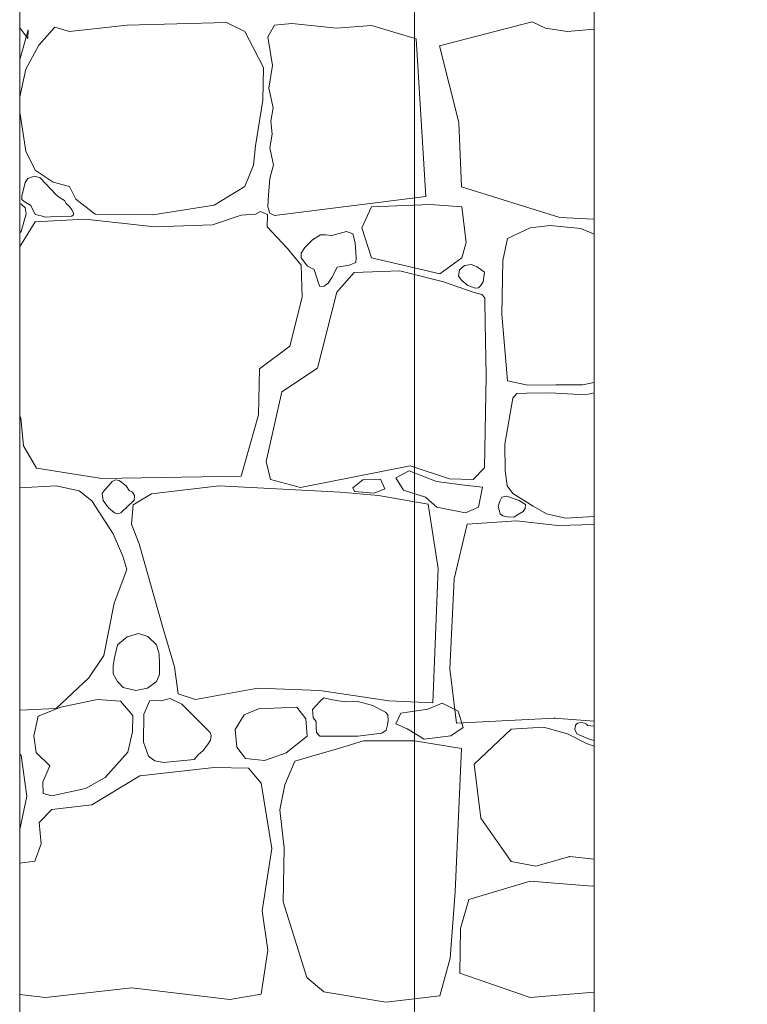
# Model space of a CAD drawing. Header units: millimetres. Extents: x -573548 to 674770, y -184010 to -47794.
# Tile 147 of 181: x 112797 to 113894, y -103995 to -102510. Entities that reach past the tile are written whole.
import ezdxf
from ezdxf.enums import TextEntityAlignment as Align

# ---------------------------------------------------------------- set-up
doc = ezdxf.new("R2010")
doc.units = ezdxf.units.MM
for name, color, linetype, lineweight in [('A.02 RZUT PIWNICY_is$0$_HATCH_Nr_pióra__18', 8, 'Continuous', 9), ('A.02 RZUT PIWNICY_is$0$Structural - Bearing_Nr_pióra__21', 8, 'Continuous', 9), ('A.02 RZUT PIWNICY_is$0$Structural - Grid', 8, 'Continuous', 9), ('A.02 RZUT PIWNICY_is$0$Structural - Grid_Nr_pióra__17', 8, 'Continuous', 9)]:
    doc.layers.add(name, color=color, linetype=linetype, lineweight=lineweight)
doc.styles.add('A.02 RZUT PIWNICY_is$0$STYL_AUTOMATYCZNY_1', font='arial.ttf')

# ---------------------------------------------------------------- blocks, each defined once
blk = doc.blocks.new('*X106')
at = {"layer": 'A.02 RZUT PIWNICY_is$0$_HATCH_Nr_pióra__18'}
for p, q in [((113379.6, -102537.8), (113367.3, -102522)), ((113368.9, -102564.6), (113380, -102524.6)), ((113380, -102524.6), (113379.6, -102537.8)), ((113420, -102520.9), (113396.1, -102548.1)), ((113442.3, -102527.1), (113420, -102520.9)), ((113529.4, -102517.6), (113442.3, -102527.1)), ((113678.9, -102513.9), (113529.4, -102517.6)), ((113706.5, -102527.1), (113678.9, -102513.9)), ((113751.5, -102518), (113741.5, -102535.5)), ((113777.5, -102515.4), (113751.5, -102518)), ((113844.8, -102522.5), (113777.5, -102515.4)), ((113897.7, -102518.4), (113844.8, -102522.5)), ((113965.2, -102538.6), (113897.7, -102518.4)), ((114000, -102549.1), (114139.9, -102512.6)), ((114139.9, -102512.6), (114160.1, -102522.1)), ((114160.1, -102522.1), (114193.4, -102527.1)), ((114193.4, -102527.1), (114233.3, -102523.9)), ((113735, -102581.6), (113706.5, -102527.1)), ((113741.5, -102535.5), (113748.2, -102578.9)), ((113979.6, -102776.4), (113965.2, -102538.6)), ((113396.1, -102548.1), (113376.3, -102584)), ((114029.5, -102664.8), (114000, -102549.1)), ((113367.3, -102569.6), (113368.9, -102564.6)), ((113376.3, -102584), (113367.3, -102625.9)), ((113733.8, -102631.1), (113735, -102581.6)), ((113748.2, -102578.9), (113742.7, -102613.1)), ((113742.7, -102613.1), (113749.4, -102642.3)), ((113723, -102700), (113733.8, -102631.1)), ((113749.4, -102642.3), (113746.1, -102662.5)), ((113367.3, -102648.9), (113376.7, -102707.9)), ((113746.1, -102662.5), (113748, -102682.3)), ((114033.3, -102761.5), (114029.5, -102664.8)), ((113748, -102682.3), (113744.4, -102703)), ((113719.7, -102728.9), (113723, -102700)), ((113744.4, -102703), (113750, -102728.4)), ((113376.7, -102707.9), (113390.7, -102736.8)), ((113706.5, -102761.1), (113719.7, -102728.9)), ((113750, -102728.4), (113744.2, -102749)), ((113389.4, -102745.6), (113379.3, -102749.2)), ((113398.1, -102748.3), (113389.4, -102745.6)), ((113390.7, -102736.8), (113417.6, -102754.5)), ((113375.6, -102755.4), (113370.4, -102776)), ((113379.3, -102749.2), (113375.6, -102755.4)), ((113422.4, -102773.8), (113398.1, -102748.3)), ((113417.6, -102754.5), (113442.3, -102761.1)), ((113442.3, -102761.1), (113451.8, -102780.5)), ((113660.3, -102789.6), (113706.5, -102761.1)), ((113744.2, -102749), (113742.4, -102774.3)), ((114181.6, -102808.1), (114033.3, -102761.5)), ((113370.4, -102776), (113370.7, -102781)), ((113427.5, -102777.6), (113422.4, -102773.8)), ((113434.7, -102782.2), (113427.5, -102777.6)), ((113742.4, -102774.3), (113741.5, -102792)), ((113751.5, -102804.9), (113979.6, -102776.4)), ((113369.3, -102788), (113367.3, -102787.6)), ((113375.3, -102793.6), (113369.3, -102788)), ((113370.7, -102781), (113373.9, -102783.9)), ((113373.9, -102783.9), (113384, -102790)), ((113384, -102790), (113390.5, -102803.4)), ((113437.2, -102786.8), (113434.7, -102782.2)), ((113442.4, -102791.2), (113437.2, -102786.8)), ((113446.1, -102796.5), (113442.4, -102791.2)), ((113451.8, -102780.5), (113481.1, -102803.2)), ((113567.8, -102804.1), (113660.3, -102789.6)), ((113741.5, -102792), (113744.4, -102801.3)), ((113897.7, -102792), (113883.3, -102823.6)), ((113986.6, -102788.6), (113897.7, -102792)), ((114033.9, -102792), (113986.6, -102788.6)), ((114040.6, -102845.6), (114033.9, -102792)), ((113369.3, -102829.2), (113376.8, -102802.6)), ((113376.8, -102802.6), (113375.3, -102793.6)), ((113390.5, -102803.4), (113399.8, -102805.3)), ((113399.8, -102805.3), (113405.4, -102807.6)), ((113405.4, -102807.6), (113413.6, -102807.1)), ((113413.6, -102807.1), (113445.9, -102806.2)), ((113445.9, -102806.2), (113448.3, -102804.2)), ((113448.2, -102801), (113446.1, -102796.5)), ((113448.3, -102804.2), (113448.2, -102801)), ((113481.1, -102803.2), (113567.8, -102804.1)), ((113701.2, -102804.5), (113657.8, -102819.3)), ((113722.9, -102803), (113701.2, -102804.5)), ((113730.3, -102799.2), (113722.9, -102803)), ((113740.9, -102803.7), (113730.3, -102799.2)), ((113740.4, -102822.2), (113740.9, -102803.7)), ((113744.4, -102801.3), (113751.5, -102804.9)), ((113390.7, -102814.4), (113369.3, -102848.7)), ((113465.9, -102810.3), (113390.7, -102814.4)), ((113570.7, -102822.2), (113465.9, -102810.3)), ((113657.8, -102819.3), (113570.7, -102822.2)), ((113770.9, -102854.8), (113740.4, -102822.2)), ((114167.1, -102820.2), (114136.7, -102823.7)), ((114213.4, -102824.7), (114167.1, -102820.2)), ((114233.3, -102810.7), (114181.6, -102808.1)), ((113367.3, -102831.2), (113369.3, -102829.2)), ((113820.6, -102834.3), (113808.5, -102841.9)), ((113828.4, -102834.2), (113820.6, -102834.3)), ((113837.8, -102835), (113828.4, -102834.2)), ((113860.2, -102829.2), (113837.8, -102835)), ((113869.5, -102832.4), (113860.2, -102829.2)), ((113873.2, -102846.3), (113869.5, -102832.4)), ((113883.3, -102823.6), (113897.7, -102868.7)), ((114136.7, -102823.7), (114102.8, -102839.6)), ((114233.3, -102833), (114213.4, -102824.7)), ((113369.3, -102848.7), (113367.3, -102852.1)), ((113808.5, -102841.9), (113797.3, -102853.1)), ((113874.7, -102869), (113873.2, -102846.3)), ((114033.9, -102868.7), (114040.6, -102845.6)), ((114102.8, -102839.6), (114095.6, -102873.1)), ((113791.6, -102880), (113770.9, -102854.8)), ((113797.3, -102853.1), (113791.5, -102861.7)), ((113791.5, -102861.7), (113791.6, -102868.7)), ((113791.6, -102868.7), (113801.4, -102881.4)), ((113793.2, -102928.3), (113791.6, -102880)), ((113801.4, -102881.4), (113811.4, -102886.4)), ((113846.1, -102883.1), (113863.8, -102880.1)), ((113863.8, -102880.1), (113874.3, -102875.8)), ((113874.3, -102875.8), (113874.7, -102869)), ((113897.7, -102868.7), (114000.8, -102893.2)), ((114000.8, -102893.2), (114033.9, -102868.7)), ((114030.4, -102886.9), (114037.7, -102880.2)), ((114037.7, -102880.2), (114047.7, -102879)), ((114047.7, -102879), (114056.9, -102882.2)), ((114095.6, -102873.1), (114094, -102954)), ((113811.4, -102886.4), (113817.6, -102906.9)), ((113838, -102898.7), (113846.1, -102883.1)), ((113871.6, -102890.8), (113845.2, -102920.5)), ((113940.2, -102888.3), (113871.6, -102890.8)), ((114006.2, -102905.2), (113940.2, -102888.3)), ((114028.7, -102896.6), (114030.4, -102886.9)), ((114033.9, -102902.9), (114028.7, -102896.6)), ((114056.9, -102882.2), (114068, -102890.7)), ((114068, -102890.7), (114066.1, -102904.9)), ((113817.6, -102906.9), (113819.8, -102912.3)), ((113819.8, -102912.3), (113826.4, -102911.5)), ((113826.4, -102911.5), (113832.1, -102907)), ((113832.1, -102907), (113838, -102898.7)), ((114050.8, -102920.5), (114006.2, -102905.2)), ((114043, -102910.7), (114033.9, -102902.9)), ((114054.2, -102914.6), (114043, -102910.7)), ((114061.8, -102911.2), (114059.2, -102914)), ((114066.1, -102904.9), (114061.8, -102911.2)), ((113845.2, -102920.5), (113816.3, -103035.2)), ((114064.2, -102924.2), (114050.8, -102920.5)), ((114059.2, -102914), (114054.2, -102914.6)), ((114068.4, -102929.3), (114064.2, -102924.2)), ((113774.6, -103002.2), (113793.2, -102928.3)), ((114068.6, -102933.3), (114068.4, -102929.3)), ((114069, -102967.1), (114068.6, -102933.3)), ((114094, -102954), (114102.8, -103054.3)), ((114070.6, -103046.8), (114069, -102967.1)), ((113728.8, -103036.1), (113774.6, -103002.2)), ((113727.2, -103105.8), (113728.8, -103036.1)), ((113816.3, -103035.2), (113762.7, -103071.1)), ((114068.1, -103185.9), (114070.6, -103046.8)), ((114102.8, -103054.3), (114133.2, -103061.1)), ((114215.8, -103060.4), (114233.3, -103057.2)), ((113762.7, -103071.1), (113739.1, -103176.4)), ((114116.9, -103073.5), (114110.6, -103080.5)), ((114131.9, -103073), (114116.9, -103073.5)), ((114166.7, -103072.5), (114131.9, -103073)), ((114133.2, -103061.1), (114175.6, -103060.6)), ((114219.7, -103075.8), (114166.7, -103072.5)), ((114175.6, -103060.6), (114215.8, -103060.4)), ((114233.3, -103072.8), (114219.7, -103075.8)), ((114110.6, -103080.5), (114098.6, -103150.2)), ((113367.3, -103108.4), (113368.9, -103110.8)), ((113368.9, -103110.8), (113373, -103152.5)), ((113701.2, -103198.3), (113727.2, -103105.8)), ((113373, -103152.5), (113392.4, -103186.3)), ((114098.6, -103150.2), (114099.1, -103189.9)), ((113739.1, -103176.4), (113745.3, -103203.2)), ((113392.4, -103186.3), (113491, -103201.6)), ((113790.7, -103215.6), (113955.9, -103182.6)), ((113954.3, -103190.5), (113934.2, -103200.8)), ((113995.6, -103206.2), (113954.3, -103190.5)), ((113955.9, -103182.6), (114015.3, -103202.4)), ((114050.8, -103203.2), (114068.1, -103185.9)), ((114099.1, -103189.9), (114102.4, -103213.1)), ((113491, -103201.6), (113701.2, -103198.3)), ((113506.5, -103206.1), (113501, -103213.1)), ((113511.8, -103203.8), (113506.5, -103206.1)), ((113517.1, -103204.9), (113511.8, -103203.8)), ((113527.8, -103213.1), (113517.1, -103204.9)), ((113745.3, -103203.2), (113790.7, -103215.6)), ((113869.5, -103216), (113884.7, -103203.7)), ((113884.7, -103203.7), (113911.2, -103202.8)), ((113911.2, -103202.8), (113918, -103217.5)), ((113934.2, -103200.8), (113946, -103219.4)), ((114037.8, -103212.1), (113995.6, -103206.2)), ((114015.3, -103202.4), (114050.8, -103203.2)), ((113422.4, -103213.1), (113367.3, -103215.9)), ((113456.8, -103220.6), (113422.4, -103213.1)), ((113475.8, -103235.4), (113456.8, -103220.6)), ((113495, -103219.3), (113491.5, -103224.7)), ((113501, -103213.1), (113495, -103219.3)), ((113532.4, -103219.7), (113527.8, -103213.1)), ((113537.3, -103222.2), (113532.4, -103219.7)), ((113540.4, -103227.5), (113537.3, -103222.2)), ((113668.1, -103213.1), (113566.2, -103225.1)), ((113850.2, -103222.2), (113668.1, -103213.1)), ((113908.4, -103227.6), (113850.2, -103222.2)), ((113871.9, -103221.4), (113869.5, -103216)), ((113901.9, -103223.9), (113871.9, -103221.4)), ((113918, -103217.5), (113901.9, -103223.9)), ((113946, -103219.4), (113978.9, -103230.2)), ((114065.2, -103215), (114037.8, -103212.1)), ((114058.9, -103245), (114065.2, -103215)), ((114102.4, -103213.1), (114110.6, -103224.6)), ((113508.4, -103285.4), (113475.8, -103235.4)), ((113491.5, -103224.7), (113493.3, -103235.1)), ((113493.3, -103235.1), (113501, -103246.2)), ((113527.8, -103246.2), (113539.6, -103234.7)), ((113566.2, -103225.1), (113538.5, -103241.6)), ((113539.6, -103234.7), (113540.4, -103227.5)), ((113983, -103240.7), (113908.4, -103227.6)), ((113978.9, -103230.2), (113996.1, -103245)), ((114091.5, -103234.8), (114088.7, -103244)), ((114094.3, -103229.8), (114091.5, -103234.8)), ((114101, -103228.6), (114094.3, -103229.8)), ((114120.5, -103234.8), (114101, -103228.6)), ((114110.6, -103224.6), (114141.2, -103243.8)), ((114129.9, -103240.9), (114120.5, -103234.8)), ((113501, -103246.2), (113510.3, -103253.5)), ((113519.9, -103253.4), (113523.3, -103249.9)), ((113523.3, -103249.9), (113527.8, -103246.2)), ((113538.5, -103241.6), (113535.6, -103270.9)), ((113998, -103337.8), (113983, -103240.7)), ((113996.1, -103245), (114039.2, -103253.8)), ((114039.2, -103253.8), (114058.9, -103245)), ((114088.7, -103244), (114091.5, -103255)), ((114120.5, -103255), (114126.6, -103251.5)), ((114126.6, -103251.5), (114129.4, -103247)), ((114129.4, -103247), (114129.9, -103240.9)), ((114141.2, -103243.8), (114161.6, -103255)), ((113510.3, -103253.5), (113515, -103254.9)), ((113515, -103254.9), (113519.9, -103253.4)), ((114116.5, -103265.9), (114041.8, -103270.5)), ((114091.5, -103255), (114095.5, -103258)), ((114095.5, -103258), (114102.2, -103259.5)), ((114102.2, -103259.5), (114112.1, -103260)), ((114112.1, -103260), (114120.5, -103255)), ((114178.7, -103272.9), (114116.5, -103265.9)), ((114161.6, -103255), (114190.1, -103261.7)), ((114190.1, -103261.7), (114233.3, -103259.2)), ((113535.6, -103270.9), (113547.4, -103300.2)), ((114041.8, -103270.5), (114022.4, -103353.4)), ((114233.3, -103271.1), (114178.7, -103272.9)), ((113522.8, -103319.2), (113508.4, -103285.4)), ((113547.4, -103300.2), (113583.1, -103426.6)), ((113528.6, -103339.1), (113522.8, -103319.2)), ((113509.6, -103389.8), (113528.6, -103339.1)), ((113990.1, -103540.5), (113998, -103337.8)), ((114022.4, -103353.4), (114015.9, -103489.1)), ((113493.9, -103469.1), (113509.6, -103389.8)), ((113583.1, -103426.6), (113600.4, -103486)), ((113529.4, -103440.7), (113514.8, -103452.7)), ((113546.4, -103435.9), (113529.4, -103440.7)), ((113560.2, -103440), (113546.4, -103435.9)), ((113573.5, -103452.7), (113560.2, -103440)), ((113514.8, -103452.7), (113510.1, -103472.2)), ((113577.3, -103467), (113573.5, -103452.7)), ((113471.6, -103502.5), (113493.9, -103469.1)), ((113510.1, -103472.2), (113508.2, -103484.2)), ((113577.8, -103482.6), (113577.3, -103467)), ((113508.2, -103484.2), (113508, -103496.7)), ((113577.9, -103497.6), (113577.8, -103482.6)), ((113600.4, -103486), (113606.2, -103526.9)), ((114015.9, -103489.1), (114025.9, -103570.8)), ((113422.4, -103548.8), (113471.6, -103502.5)), ((113508, -103496.7), (113514.8, -103507.9)), ((113573.5, -103507.9), (113577.9, -103497.6)), ((113514.8, -103507.9), (113523.5, -103517.3)), ((113523.5, -103517.3), (113542.1, -103521.9)), ((113542.1, -103521.9), (113559.8, -103518.4)), ((113559.8, -103518.4), (113573.5, -103507.9)), ((113632.2, -103535.5), (113726.3, -103518.2)), ((113726.3, -103518.2), (113820, -103521.5)), ((113484, -103535.1), (113429.1, -103546.7)), ((113519.1, -103538), (113484, -103535.1)), ((113594.3, -103533.6), (113579.9, -103537.3)), ((113611.6, -103542.1), (113594.3, -103533.6)), ((113606.2, -103526.9), (113632.2, -103535.5)), ((113820, -103521.5), (113923.7, -103537.2)), ((113826, -103532.8), (113820, -103538.4)), ((113839, -103535.8), (113826, -103532.8)), ((113367.3, -103551.6), (113422.4, -103548.8)), ((113429.1, -103546.7), (113394.9, -103560.3)), ((113537.7, -103559.5), (113519.1, -103538)), ((113563.7, -103536.8), (113554.4, -103557.4)), ((113579.9, -103537.3), (113563.7, -103536.8)), ((113654.5, -103585.1), (113611.6, -103542.1)), ((113727.2, -103549.2), (113705.7, -103558.2)), ((113785, -103546.7), (113727.2, -103549.2)), ((113798.6, -103564.4), (113785, -103546.7)), ((113820, -103538.4), (113808.5, -103550.4)), ((113808.5, -103550.4), (113809.5, -103562.2)), ((113856.8, -103538.8), (113839, -103535.8)), ((113877, -103538.4), (113856.8, -103538.8)), ((113899.9, -103544.5), (113877, -103538.4)), ((113909.7, -103549.9), (113899.9, -103544.5)), ((113919, -103554.5), (113909.7, -103549.9)), ((113923.7, -103537.2), (113990.1, -103540.5)), ((113942.1, -103555.9), (113982.4, -103549.9)), ((113982.4, -103549.9), (114004.1, -103540.9)), ((114004.1, -103540.9), (114028.2, -103552.9)), ((113394.9, -103560.3), (113388.6, -103590.2)), ((113537.3, -103584.3), (113537.7, -103559.5)), ((113554.4, -103557.4), (113553.8, -103599.9)), ((113705.7, -103558.2), (113691.9, -103580.6)), ((113800.9, -103590.4), (113798.6, -103564.4)), ((113809.5, -103562.2), (113814.3, -103569.2)), ((113922.5, -103558.3), (113919, -103554.5)), ((113922.6, -103566.9), (113922.5, -103558.3)), ((113934.3, -103572.2), (113942.1, -103555.9)), ((114025.9, -103570.8), (114173.7, -103563.3)), ((114028.2, -103552.9), (114036, -103577.6)), ((114173.7, -103563.3), (114233.3, -103567.8)), ((113814.3, -103569.2), (113814.1, -103576.4)), ((113814.1, -103576.4), (113815, -103584.9)), ((113919.8, -103581.6), (113921.7, -103573.5)), ((113921.7, -103573.5), (113922.6, -103566.9)), ((113951.7, -103579.4), (113934.3, -103572.2)), ((113977, -103595.1), (113951.7, -103579.4)), ((114036, -103577.6), (114017.3, -103590.2)), ((114108.2, -103579.9), (114052.7, -103632.7)), ((114156.8, -103577.2), (114108.2, -103579.9)), ((114193.1, -103587), (114156.8, -103577.2)), ((114205.4, -103574.2), (114204.3, -103580.7)), ((114208.3, -103570.8), (114205.4, -103574.2)), ((114214.3, -103570.2), (114208.3, -103570.8)), ((114218.6, -103571.1), (114214.3, -103570.2)), ((114221.9, -103572.6), (114218.6, -103571.1)), ((114223.6, -103574.6), (114221.9, -103572.6)), ((114233.3, -103575.4), (114223.6, -103574.6)), ((113388.6, -103590.2), (113392, -103615.2)), ((113530.1, -103614.9), (113537.3, -103584.3)), ((113656.1, -103589.4), (113654.5, -103585.1)), ((113655.1, -103596.5), (113656.1, -103589.4)), ((113691.9, -103580.6), (113694.6, -103607.4)), ((113768.9, -103616), (113800.9, -103590.4)), ((113815, -103584.9), (113820, -103590.4)), ((113820, -103590.4), (113877, -103590.4)), ((113877, -103590.4), (113913.3, -103586)), ((113913.3, -103586), (113919.8, -103581.6)), ((114017.3, -103590.2), (113977, -103595.1)), ((114221.7, -103601.8), (114193.1, -103587)), ((114204.3, -103580.7), (114207.1, -103587)), ((114207.1, -103587), (114225.1, -103594.5)), ((114225.1, -103594.5), (114233.3, -103597.2)), ((113553.8, -103599.9), (113561.3, -103620.8)), ((113643.4, -103612.7), (113650.3, -103603.5)), ((113650.3, -103603.5), (113655.1, -103596.5)), ((113694.6, -103607.4), (113707.8, -103624.3)), ((113847.7, -103609), (113807.7, -103620.6)), ((113885.7, -103597.5), (113847.7, -103609)), ((113924.1, -103597.5), (113885.7, -103597.5)), ((113962.5, -103597.5), (113924.1, -103597.5)), ((114033.4, -103609.2), (113962.5, -103597.5)), ((114024, -103825.3), (114033.4, -103609.2)), ((114233.3, -103605.7), (114221.7, -103601.8)), ((113369.3, -103619.8), (113367.3, -103617.9)), ((113377.9, -103681.3), (113369.3, -103619.8)), ((113392, -103615.2), (113412.6, -103635.4)), ((113496, -103652.8), (113530.1, -103614.9)), ((113561.3, -103620.8), (113570.9, -103627.8)), ((113630.2, -103625.7), (113636.5, -103618.6)), ((113636.4, -103618.9), (113643.4, -103612.7)), ((113707.8, -103624.3), (113736.2, -103627.2)), ((113736.2, -103627.2), (113768.9, -103616)), ((113807.7, -103620.6), (113782, -103628.3)), ((113412.6, -103635.4), (113402.3, -103659.8)), ((113660.7, -103637.9), (113548.4, -103650.3)), ((113570.9, -103627.8), (113583.9, -103630.1)), ((113583.9, -103630.1), (113630.2, -103625.7)), ((113712.3, -103638.7), (113660.7, -103637.9)), ((113731.3, -103661.7), (113712.3, -103638.7)), ((113782, -103628.3), (113766.9, -103664.1)), ((114052.7, -103632.7), (114062.5, -103714.5)), ((113466.3, -103669.7), (113496, -103652.8)), ((113548.4, -103650.3), (113476.2, -103694.1)), ((113402.3, -103659.8), (113402.7, -103677.1)), ((113747.4, -103760.1), (113731.3, -103661.7)), ((113766.9, -103664.1), (113759.4, -103701.8)), ((113367.3, -103731.5), (113377.9, -103681.3)), ((113402.7, -103677.1), (113415.9, -103680.8)), ((113415.9, -103680.8), (113466.3, -103669.7)), ((113476.2, -103694.1), (113415.9, -103701.1)), ((113415.9, -103701.1), (113396.5, -103720.9)), ((113759.4, -103701.8), (113765.9, -103759.8)), ((113396.5, -103720.9), (113399.4, -103753.1)), ((114062.5, -103714.5), (114108.2, -103779.9)), ((113399.4, -103753.1), (113389.9, -103779.1)), ((113732.9, -103854.2), (113747.4, -103760.1)), ((113765.9, -103759.8), (113764.3, -103840.6)), ((114145.2, -103786.9), (114196.7, -103772.2)), ((114196.7, -103772.2), (114233.3, -103776.3)), ((113389.9, -103779.1), (113367.3, -103782.2)), ((114108.2, -103779.9), (114145.2, -103786.9)), ((114136.9, -103809.2), (114044.4, -103836.9)), ((114230.3, -103817.1), (114136.9, -103809.2)), ((114233.3, -103816.2), (114230.3, -103817.1)), ((114016.2, -103925.5), (114024, -103825.3)), ((113764.3, -103840.6), (113800.2, -103954.9)), ((114044.4, -103836.9), (114031.9, -103881)), ((113741.6, -103913.3), (113732.9, -103854.2)), ((114031.9, -103881), (114031.1, -103948.2)), ((113731.3, -103979.7), (113741.6, -103913.3)), ((114000.6, -103982.3), (114016.2, -103925.5)), ((114031.1, -103948.2), (114136.9, -103985.1)), ((113800.2, -103954.9), (113825.8, -103976.4)), ((113367.3, -103980.2), (113406, -103985.1)), ((113406, -103985.1), (113536.5, -103970.2)), ((113536.5, -103970.2), (113684.2, -103988)), ((113684.2, -103988), (113731.3, -103979.7)), ((113825.8, -103976.4), (113919.1, -103992.1)), ((114136.9, -103985.1), (114233.3, -103976.7)), ((113919.1, -103992.1), (114000.6, -103982.3))]:
    blk.add_line(p, q, dxfattribs=at)
for p in [(114064.2, -102924.2), (113527.8, -103246.2), (114173.7, -103563.3), (114196.7, -103772.2)]:
    blk.add_point(p, dxfattribs=at)
blk = doc.blocks.new('A.02 RZUT PIWNICY_is$0$Wypełnienie_14_1')
at = {"layer": 'A.02 RZUT PIWNICY_is$0$_HATCH_Nr_pióra__18'}
blk.add_blockref('*X106', (0, 0), dxfattribs=at)
blk = doc.blocks.new('A.02 RZUT PIWNICY_is$0$Standardowy znacznik osi')
at = {"layer": 'A.02 RZUT PIWNICY_is$0$Structural - Grid_Nr_pióra__17'}
blk.add_line((1000, 0), (17855.4, 0), dxfattribs=at)
at = {"layer": 'A.02 RZUT PIWNICY_is$0$Structural - Grid_Nr_pióra__17', "style": 'A.02 RZUT PIWNICY_is$0$STYL_AUTOMATYCZNY_1'}
for tag, p in [('AC_MarkerText_1_0', (5, -80)), ('AC_MarkerText_1_1', (19360.4, -80))]:
    blk.add_attdef(tag, text='', height=350, rotation=270, dxfattribs=at).set_placement(p, align=Align.TOP_CENTER)
blk = doc.blocks.new('A.02 RZUT PIWNICY_is')
at = {"layer": 'A.02 RZUT PIWNICY_is$0$Structural - Bearing_Nr_pióra__21'}
blk.add_line((113367.3, -104498.1), (113367.3, -100578.1), dxfattribs=at)
blk.add_lwpolyline([(117621.8, -93967.8), (114233.3, -93967.8), (114233.3, -104498.1), (117621.8, -104498.1)], close=True, dxfattribs=at)
at = {"layer": 'A.02 RZUT PIWNICY_is$0$_HATCH_Nr_pióra__18'}
blk.add_blockref('A.02 RZUT PIWNICY_is$0$Wypełnienie_14_1', (0, 0), dxfattribs=at)
at = {"layer": 'A.02 RZUT PIWNICY_is$0$Structural - Grid', "zscale": 1000, "rotation": 90}
blk.add_blockref('A.02 RZUT PIWNICY_is$0$Standardowy znacznik osi', (113962.3, -108395.1), dxfattribs=at)

msp = doc.modelspace()

# ---------------------------------------------------------------- block references
at = {"ltscale": 10}
msp.add_blockref('A.02 RZUT PIWNICY_is', (-570.227, 0), dxfattribs=at)

doc.saveas('drawing.dxf')
